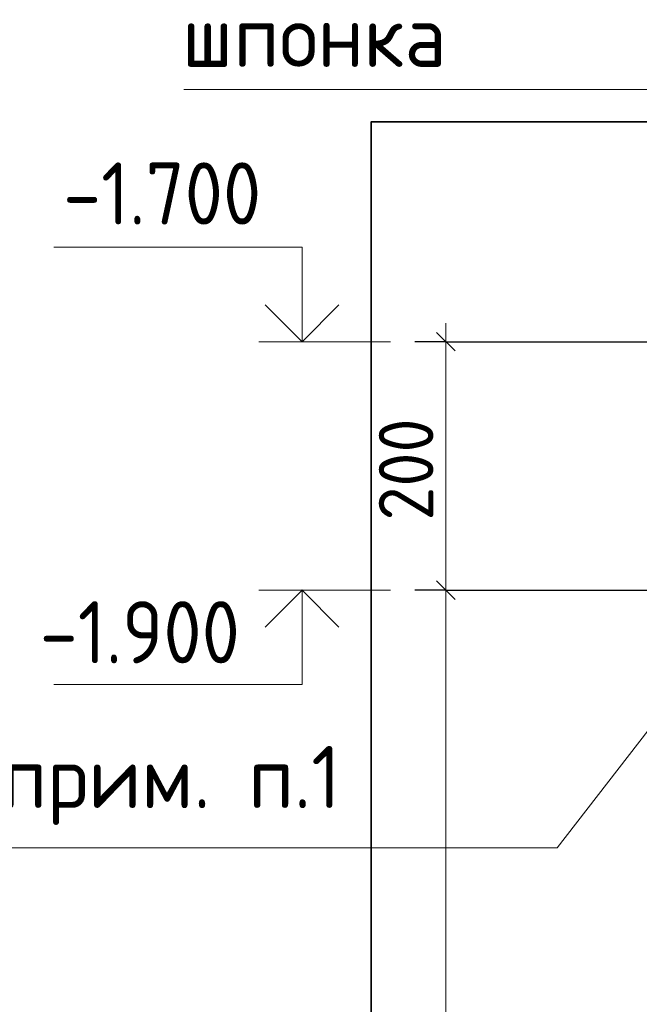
# Model space of a CAD drawing. Header units: millimetres. Extents: x -5 to 21000, y 0 to 14850.
# Tile 11 of 26: x 1815 to 3063, y 10869 to 12851. Entities that reach past the tile are written whole.
import ezdxf

# ---------------------------------------------------------------- set-up
doc = ezdxf.new("R2010")
doc.units = ezdxf.units.MM
for name, color, linetype, lineweight in [('Standard', 7, 'Continuous', 25), ('Позиционная метка линия выноска', 7, 'Continuous', 13), ('Размерная линия_ общее', 7, 'Continuous', 13), ('Текст_ общее', 7, 'Continuous', 25)]:
    doc.layers.add(name, color=color, linetype=linetype, lineweight=lineweight)
doc.styles.add('ISOCPEUR', font='txt')

msp = doc.modelspace()

# ---------------------------------------------------------------- linework, layer by layer
at = {"layer": 'Standard', "color": 7, "linetype": 'Continuous', "lineweight": 13, "transparency": 33554687}
for p, q in [((2561.7, 12202.8), (2296.7, 12202.8)), ((2561.7, 11702.8), (2296.7, 11702.8))]:
    msp.add_line(p, q, dxfattribs=at)
at = {"layer": 'Standard', "color": 254, "linetype": 'Continuous', "lineweight": 35, "true_color": 0xc4c4ff, "transparency": 33554687}
msp.add_lwpolyline([(2523.3, 6110.3), (14114.3, 6110.3), (14114.3, 12645.5), (2523.3, 12645.5), (2523.3, 6110.3)], dxfattribs=at)
at = {"layer": 'Standard', "color": 7, "linetype": 'Continuous', "lineweight": 13, "transparency": 33554687}
for points in [[(2383.8, 12202.8), (2383.8, 12392.8), (1883.8, 12392.8)], [(2383.8, 11702.8), (2383.8, 11512.8), (1883.8, 11512.8)]]:
    msp.add_lwpolyline(points, dxfattribs=at)
at = {"layer": 'Standard', "color": 7, "linetype": 'Continuous', "lineweight": 35, "transparency": 33554687}
for points in [[(2458.1, 12277.1), (2383.8, 12202.8), (2309.6, 12277.1)], [(2458.1, 11628.6), (2383.8, 11702.8), (2309.6, 11628.6)]]:
    msp.add_lwpolyline(points, dxfattribs=at)
at = {"layer": 'Позиционная метка линия выноска', "color": 7, "linetype": 'Continuous', "lineweight": 13, "transparency": 33554687}
for q in [(3312.8, 12710), (3428, 12710)]:
    msp.add_line((2145.5, 12710), q, dxfattribs=at)
at = {"layer": 'Размерная линия_ общее', "color": 7, "linetype": 'Continuous', "lineweight": 13, "transparency": 33554687}
for p, q in [((2673.3, 12202.8), (2673.3, 12240.3)), ((2673.3, 11702.8), (2673.3, 12202.8))]:
    msp.add_line(p, q, dxfattribs=at)
at = {"layer": 'Размерная линия_ общее', "color": 7, "linetype": 'Continuous', "lineweight": 25, "transparency": 33554687}
for p, q in [((2692, 12184.1), (2654.5, 12221.6)), ((2692, 11684.1), (2654.5, 11721.6))]:
    msp.add_line(p, q, dxfattribs=at)
at = {"layer": 'Размерная линия_ общее', "color": 253, "linetype": 'Continuous', "lineweight": -3, "true_color": 0xa0a0a0, "transparency": 33554687}
for p, q in [((2673.3, 12202.8), (2610.8, 12202.8)), ((2673.3, 12202.8), (2735.8, 12202.8)), ((2673.3, 12202.8), (3704.7, 12202.8)), ((2673.3, 11702.8), (2610.8, 11702.8)), ((2673.3, 11702.8), (2735.8, 11702.8)), ((2673.3, 11702.8), (3704.7, 11702.8))]:
    msp.add_line(p, q, dxfattribs=at)
at = {"layer": 'Размерная линия_ общее', "color": 7, "linetype": 'Continuous', "lineweight": 13, "transparency": 33554687}
msp.add_lwpolyline([(2673.3, 8702.8), (2673.3, 10018.1), (2673.3, 10018.1), (2673.3, 11702.8)], dxfattribs=at)
at = {"layer": 'Текст_ общее', "color": 7, "linetype": 'Continuous', "lineweight": 13, "transparency": 33554687}
msp.add_lwpolyline([(3329.7, 11742), (2897.6, 11184.4), (1522.6, 11184.4)], dxfattribs=at)

# ---------------------------------------------------------------- texts
at = {"layer": 'Standard', "color": 7, "linetype": 'Continuous', "lineweight": 25, "transparency": 33554687, "char_height": 125, "attachment_point": 7, "style": 'ISOCPEUR'}
for s, insert, width in [('\\W0.90;-1.700', (1902.6, 12438.6), 505.886), ('\\W0.90;-1.900', (1855.6, 11555.6), 505.883)]:
    msp.add_mtext(s, dxfattribs=dict(at, insert=insert, width=width))
at = {"layer": 'Размерная линия_ общее', "color": 7, "linetype": 'Continuous', "lineweight": 25, "transparency": 33554687, "insert": (2648.3, 11842.8), "char_height": 110, "width": 280.994, "attachment_point": 7, "rotation": 90, "style": 'ISOCPEUR'}
msp.add_mtext('\\W0.91;200', dxfattribs=at)
at = {"layer": 'Текст_ общее', "color": 7, "linetype": 'Continuous', "lineweight": 25, "transparency": 33554687, "char_height": 125, "attachment_point": 7, "style": 'ISOCPEUR'}
for s, insert, width in [('\\W0.96;шпонка', (2141.7, 12755.8), 621.959), ('\\W0.95;см. прим. п.1', (1503.9, 11230.3), 1008.908)]:
    msp.add_mtext(s, dxfattribs=dict(at, insert=insert, width=width))

doc.saveas('drawing.dxf')
